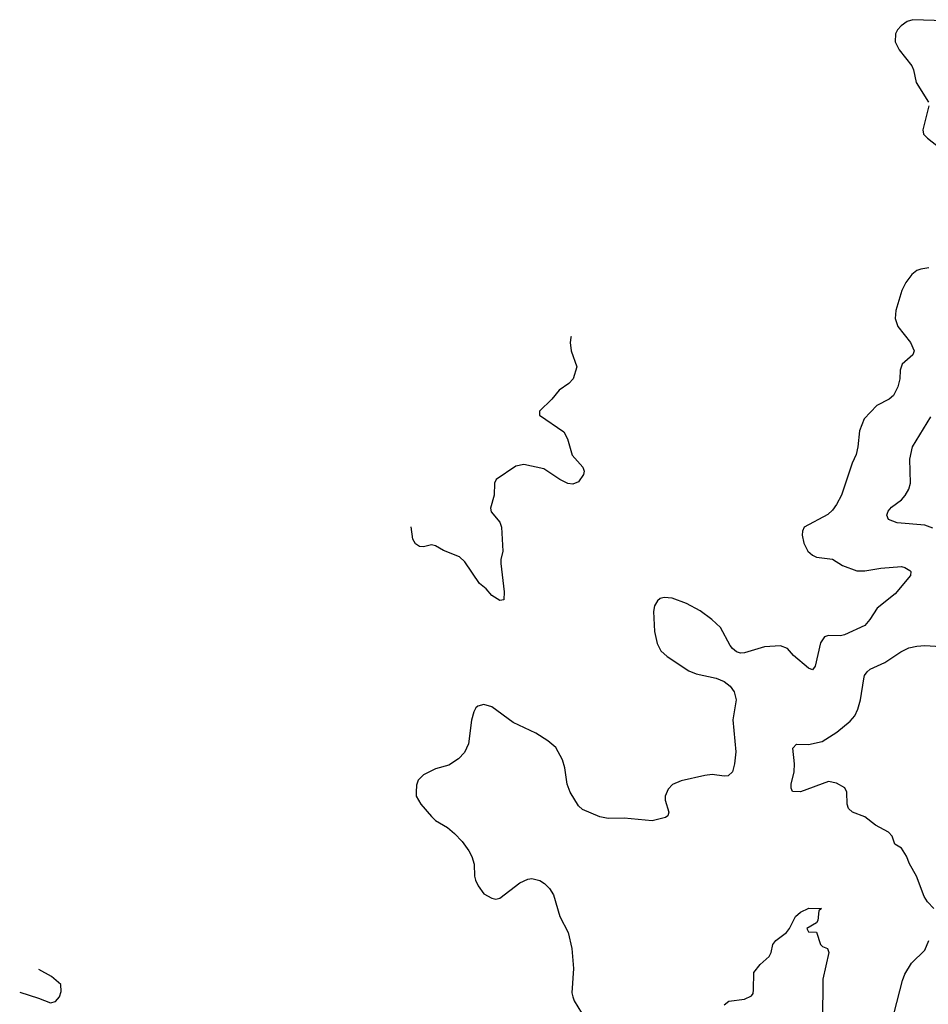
# Model space of a CAD drawing. Header units: inches. Extents: x 1934316 to 2140091, y 524953 to 667329.
# Tile 8 of 256: x 1934316 to 1938847, y 553612 to 558520. Entities that reach past the tile are written whole.
import ezdxf

# ---------------------------------------------------------------- set-up
doc = ezdxf.new("R2010")
doc.units = ezdxf.units.IN
doc.header["$MEASUREMENT"] = 0
doc.layers.add('B9535', color=7, linetype='Continuous')

msp = doc.modelspace()

# ---------------------------------------------------------------- linework, layer by layer
at = {"layer": 'B9535', "color": 5}
for points, elevation in [([(1938930, 558513.8), (1938770, 558519.8), (1938742, 558510), (1938711.4, 558488.6), (1938693, 558470), (1938683, 558450), (1938682.4, 558410), (1938702.4, 558370), (1938764.9, 558290), (1938774, 558270), (1938786, 558206), (1938848.8, 558108.8)], 320), ([(1938850.3, 558090), (1938820.3, 557970), (1938822.6, 557950), (1938842.4, 557930), (1938981.8, 557821.8)], 320), ([(1938850, 557282.2), (1938810, 557276), (1938790, 557269.7), (1938764.9, 557250), (1938735.8, 557210), (1938714.4, 557170), (1938684.6, 557070), (1938681.1, 557030), (1938695.8, 556990), (1938758.4, 556910), (1938776.3, 556870), (1938770.8, 556850), (1938716.8, 556803.2), (1938707.1, 556772.9), (1938704.9, 556730), (1938694.9, 556690), (1938673, 556647), (1938651.3, 556628.7), (1938590, 556597.4), (1938527.4, 556530), (1938503.7, 556470), (1938495.8, 556390), (1938487.4, 556352.6), (1938467, 556310), (1938413.8, 556150), (1938390, 556102.9), (1938370, 556075.1), (1938346.3, 556053.7), (1938228.9, 555991.1), (1938219.3, 555970), (1938217.6, 555950), (1938227.2, 555910), (1938247, 555870), (1938270, 555850.3), (1938290, 555841.5), (1938370, 555830.2), (1938418.9, 555798.9), (1938490, 555773.4), (1938530, 555773.4), (1938610, 555786), (1938713.9, 555793.9), (1938730.7, 555790), (1938754.8, 555774.8), (1938759.3, 555770), (1938758, 555750), (1938682.4, 555657.6), (1938592.8, 555587.2), (1938555.3, 555530), (1938530, 555500.4), (1938430, 555452.9), (1938410, 555447.9), (1938350.3, 555449.7), (1938330, 555442.9), (1938310, 555413.2), (1938282.5, 555297.5), (1938270, 555279), (1938250, 555287), (1938175.1, 555350), (1938145.4, 555385.4), (1938110, 555398.3), (1938030, 555394.5), (1937930, 555363.5), (1937910, 555362.4), (1937890, 555369.6), (1937870, 555385.1), (1937859.8, 555399.8), (1937811.1, 555490), (1937767.1, 555530), (1937710, 555572.7), (1937640.7, 555610), (1937570, 555636), (1937530, 555639.7), (1937510, 555634), (1937496.5, 555623.5), (1937482, 555598), (1937477.4, 555570), (1937482.4, 555470), (1937494.7, 555410), (1937513.7, 555373.7), (1937544.9, 555344.9), (1937653.7, 555273.7), (1937690, 555258.5), (1937790, 555236.9), (1937830, 555221.1), (1937858.6, 555198.6), (1937878.9, 555170), (1937888.9, 555130), (1937871.7, 555030), (1937886.7, 554870), (1937880.9, 554810), (1937871.6, 554770), (1937849, 554751), (1937828.9, 554748.9), (1937770, 554757.2), (1937732.9, 554752.9), (1937614.4, 554725.6), (1937571.9, 554708.1), (1937550, 554685.2), (1937534.9, 554650), (1937534.9, 554630), (1937553.4, 554570), (1937547.7, 554552.3), (1937536.1, 554543.9), (1937470, 554526.6), (1937330, 554539.8), (1937250, 554539), (1937210, 554547.3), (1937123.1, 554583.1), (1937102.1, 554602.1), (1937060.6, 554670), (1937047, 554710), (1937034.7, 554790), (1937022.9, 554830), (1936990, 554892.1), (1936950, 554926), (1936890, 554963.1), (1936776.6, 555016.6), (1936670, 555095.1), (1936630, 555107), (1936601.7, 555098.3), (1936590.4, 555089.6), (1936580.5, 555070), (1936570, 555028), (1936554.6, 554910), (1936533.6, 554866.4), (1936504.9, 554835.1), (1936456.4, 554803.6), (1936390, 554786.6), (1936330, 554756), (1936304, 554730), (1936295.2, 554704.8), (1936293, 554670), (1936293.4, 554650), (1936316.3, 554610), (1936370, 554548), (1936390, 554528), (1936450, 554493.4), (1936483.8, 554463.8), (1936522.8, 554422.8), (1936556.5, 554376.5), (1936570.5, 554349.5), (1936582.6, 554310), (1936584.9, 554250), (1936590, 554231.3), (1936602.8, 554202.8), (1936630, 554162.8), (1936670, 554140.7), (1936690, 554136.3), (1936710, 554140.5), (1936810, 554218.3), (1936850, 554236.5), (1936870, 554239.5), (1936910, 554228.7), (1936934, 554214), (1936958.4, 554190), (1936977.7, 554157.8), (1937010.3, 554050), (1937051.6, 553970), (1937070.4, 553890), (1937078, 553790), (1937070.3, 553670), (1937074, 553650), (1937081.6, 553630), (1937118, 553570)], 320), ([(1937066.9, 556940.6), (1937065.1, 556934.9), (1937061.6, 556910), (1937066, 556870), (1937094.6, 556790), (1937076.9, 556730), (1937054.4, 556705.6), (1937006.7, 556673.3), (1936970, 556627.8), (1936908.1, 556568.1), (1936908.9, 556548.9), (1937030, 556466), (1937047.7, 556430), (1937070.6, 556350), (1937124, 556290), (1937130.7, 556270), (1937127.1, 556252.9), (1937103.5, 556216.5), (1937074.6, 556205.4), (1937050, 556207.6), (1937010, 556228), (1936930, 556280.9), (1936830, 556303), (1936790, 556293.6), (1936692.7, 556227.3), (1936684, 556210), (1936682.4, 556150), (1936664.7, 556084.7), (1936667.3, 556067.3), (1936710, 556014.8), (1936718.4, 555990), (1936726, 555870), (1936715.8, 555830), (1936715.8, 555810), (1936732.7, 555667.3), (1936730, 555628.7), (1936710, 555624), (1936670, 555649.4), (1936642.9, 555682.9), (1936609.7, 555710), (1936536.8, 555816.8), (1936510, 555842.2), (1936430, 555873.3), (1936390, 555896.8), (1936370, 555902), (1936330, 555892.4), (1936310, 555894), (1936290, 555907.8), (1936276.9, 555930), (1936268.7, 555992)], 280), ([(1938870, 555985.7), (1938830, 555999.5), (1938692.3, 556012.3), (1938648.8, 556028.8), (1938640.7, 556050), (1938647.7, 556070), (1938664, 556090), (1938713.9, 556126.1), (1938732.4, 556147.6), (1938750, 556179.3), (1938758.3, 556210), (1938754.3, 556330), (1938768.9, 556390), (1938860.2, 556539.8)], 340), ([(1938875.5, 554090), (1938843.2, 554123.2), (1938826, 554150), (1938788, 554250), (1938752.7, 554312.7), (1938739.1, 554350), (1938714, 554390), (1938681, 554410), (1938666.7, 554450), (1938649.3, 554469.3), (1938584.4, 554504.5), (1938530, 554547), (1938469, 554569), (1938450, 554587.3), (1938442.4, 554610), (1938440.7, 554670), (1938430.4, 554690.4), (1938390, 554714.8), (1938350, 554722), (1938210, 554670.7), (1938170, 554672), (1938162.8, 554690), (1938162.8, 554710), (1938178, 554770), (1938180.4, 554810), (1938170.9, 554889.1), (1938190.7, 554909.3), (1938250, 554906.3), (1938317.6, 554922.4), (1938391.1, 554968.9), (1938456.8, 555023.2), (1938480.2, 555050), (1938496.3, 555083.7), (1938508.4, 555130), (1938525.1, 555234.9), (1938529.2, 555250.8), (1938542.4, 555270), (1938558, 555282), (1938630, 555316.4), (1938710, 555369.7), (1938750, 555388.3), (1938790, 555397.7), (1938830, 555399.7), (1938910, 555395.4)], 340), ([(1937829.8, 553610.2), (1937852.4, 553627.6), (1937930, 553637.6), (1937966.2, 553653.8), (1937973.5, 553666.5), (1937975.8, 553684.2), (1937977.7, 553770), (1938008, 553810), (1938053.6, 553850), (1938064.2, 553870), (1938072, 553910), (1938086.6, 553930), (1938139.6, 553970), (1938154.5, 553990), (1938185.2, 554050), (1938210, 554070.8), (1938251.3, 554091.3), (1938314, 554090), (1938302, 554078), (1938296, 554030), (1938290, 554018), (1938242, 553990), (1938250, 553974), (1938290, 553972), (1938310.3, 553910.3), (1938319.9, 553899.9), (1938344.7, 553890), (1938350.6, 553870), (1938322, 553738), (1938319.1, 553530)], 320), ([(1938677.6, 553570), (1938718, 553730), (1938730, 553762), (1938763.4, 553816.6), (1938830, 553882.7), (1938850.3, 553929.7)], 340), ([(1934316.3, 553671.8), (1934410, 553643.1), (1934470, 553619.5), (1934494.4, 553625.6), (1934514.8, 553650), (1934523.5, 553676.5), (1934520.7, 553710), (1934475.5, 553750), (1934412.5, 553786)], 280)]:
    msp.add_lwpolyline(points, dxfattribs=dict(at, elevation=elevation))

doc.saveas('drawing.dxf')
